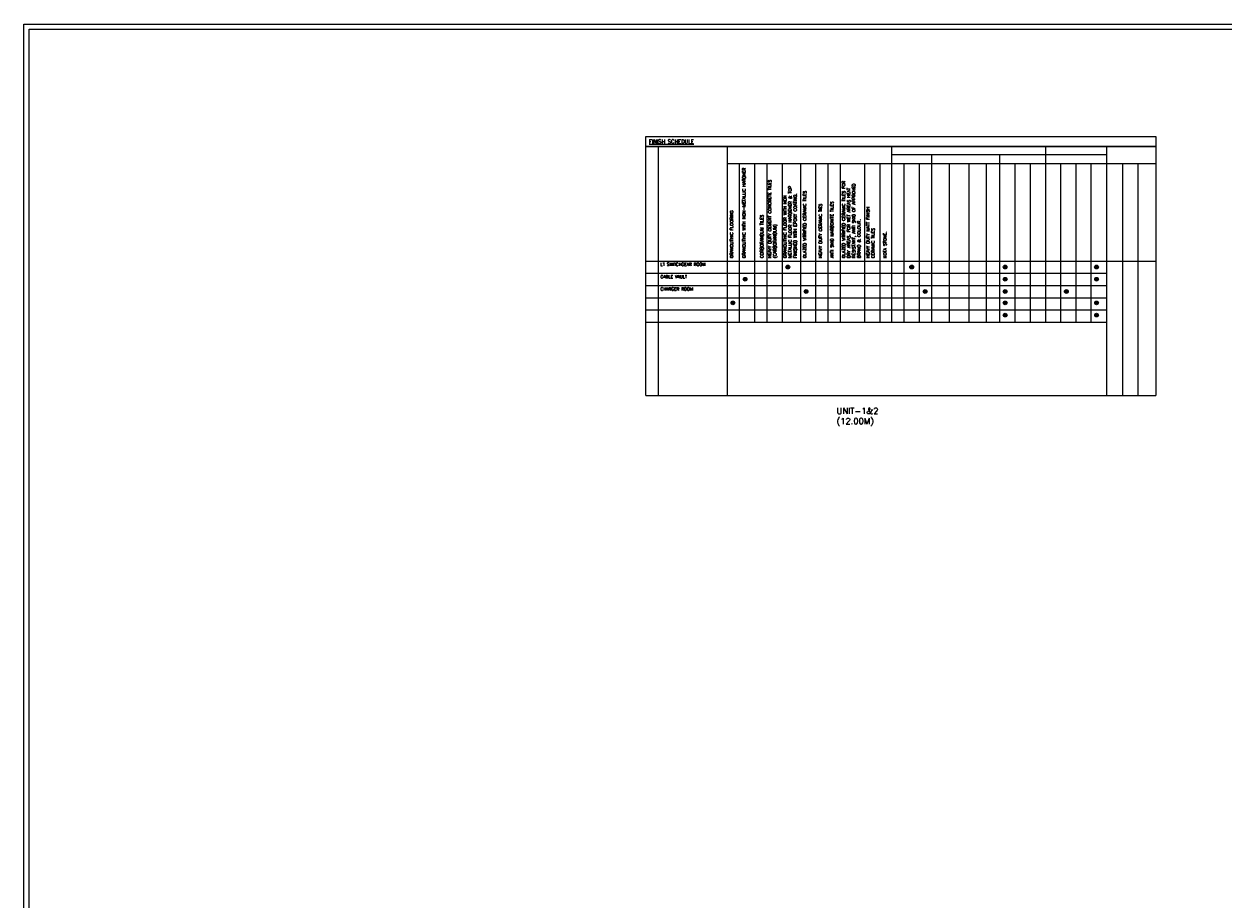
# Model space of a CAD drawing. Header units: inches. Extents: x 0 to 1544102, y -90707 to 23144100.
# Tile 134 of 155: x 442446 to 560399, y -4647 to 81413. Entities that reach past the tile are written whole.
import ezdxf
from ezdxf.enums import TextEntityAlignment as Align

# ---------------------------------------------------------------- set-up
doc = ezdxf.new("R2010")
doc.units = ezdxf.units.IN
doc.header["$LTSCALE"] = 1800
doc.header["$MEASUREMENT"] = 0
doc.linetypes.add('CENTER', pattern=[2, 1.25, -0.25, 0.25, -0.25])
doc.layers.add('1', color=7, linetype='Continuous')
for name, color, linetype, lineweight in [('A-DOOR', 31, 'Continuous', 9), ('CLAD-1', 3, 'Continuous', 15), ('TEXT', 3, 'Continuous', 18)]:
    doc.layers.add(name, color=color, linetype=linetype, lineweight=lineweight)
doc.styles.add('ARCHITECTURE', font='stylu.ttf')
doc.styles.add('ROMANC', font='ROMANC.SHX')

msp = doc.modelspace()

# ---------------------------------------------------------------- hatches: boundary and pattern name
at = {"layer": 'CLAD-1'}
h = msp.add_hatch(color=256, dxfattribs=at)
h.dxf.hatch_style = 1
h.paths.add_polyline_path([(517708.12, 57537.28, 1), (517340.42, 57537.28, 1)])
h = msp.add_hatch(color=256, dxfattribs=at)
h.dxf.hatch_style = 1
h.paths.add_polyline_path([(529886.13, 57537.23, 1), (529518.44, 57537.23, 1)])
h = msp.add_hatch(color=256, dxfattribs=at)
h.dxf.hatch_style = 1
h.paths.add_polyline_path([(539068.06, 57537.23, 1), (538700.36, 57537.23, 1)])
h = msp.add_hatch(color=256, dxfattribs=at)
h.dxf.hatch_style = 1
h.paths.add_polyline_path([(548050.54, 57537.23, 1), (547682.85, 57537.23, 1)])
h = msp.add_hatch(color=256, dxfattribs=at)
h.dxf.hatch_style = 1
h.paths.add_polyline_path([(513508.12, 56337.24, 1), (513140.42, 56337.24, 1)])
h = msp.add_hatch(color=256, dxfattribs=at)
h.dxf.hatch_style = 1
h.paths.add_polyline_path([(539073.9, 56337.25, 1), (538706.2, 56337.25, 1)])
h = msp.add_hatch(color=256, dxfattribs=at)
h.dxf.hatch_style = 1
h.paths.add_polyline_path([(548056.38, 56337.25, 1), (547688.68, 56337.25, 1)])
h = msp.add_hatch(color=256, dxfattribs=at)
h.dxf.hatch_style = 1
h.paths.add_polyline_path([(519508.12, 55137.25, 1), (519140.42, 55137.25, 1)])
h = msp.add_hatch(color=256, dxfattribs=at)
h.dxf.hatch_style = 1
h.paths.add_polyline_path([(531208.12, 55137.25, 1), (530840.42, 55137.25, 1)])
h = msp.add_hatch(color=256, dxfattribs=at)
h.dxf.hatch_style = 1
h.paths.add_polyline_path([(539073.9, 55137.25, 1), (538706.2, 55137.25, 1)])
h = msp.add_hatch(color=256, dxfattribs=at)
h.dxf.hatch_style = 1
h.paths.add_polyline_path([(545088.42, 55137.25, 1), (544720.72, 55137.25, 1)])
h = msp.add_hatch(color=256, dxfattribs=at)
h.dxf.hatch_style = 1
h.paths.add_polyline_path([(512308.12, 54014.37, 1), (511940.42, 54014.37, 1)])
h = msp.add_hatch(color=256, dxfattribs=at)
h.dxf.hatch_style = 1
h.paths.add_polyline_path([(539073.9, 54014.38, 1), (538706.2, 54014.38, 1)])
h = msp.add_hatch(color=256, dxfattribs=at)
h.dxf.hatch_style = 1
h.paths.add_polyline_path([(548056.38, 54014.38, 1), (547688.68, 54014.38, 1)])
h = msp.add_hatch(color=256, dxfattribs=at)
h.dxf.hatch_style = 1
h.paths.add_polyline_path([(539073.9, 52814.38, 1), (538706.2, 52814.38, 1)])
h = msp.add_hatch(color=256, dxfattribs=at)
h.dxf.hatch_style = 1
h.paths.add_polyline_path([(548056.38, 52814.38, 1), (547688.68, 52814.38, 1)])

# ---------------------------------------------------------------- linework, layer by layer
at = {"layer": '1'}
for p, q in [((553690.07, 70366.09, 7.02), (553690.07, 44920.41, 6.4)), ((553690.07, 70366.09, 7.02), (553690.07, 44920.41, 6.4)), ((553690.07, 70366.09, 7.02), (553690.07, 44920.41, 6.4)), ((553690.07, 70366.09, 7.02), (553690.07, 44920.41, 6.4)), ((503564.55, 69366.28), (553690.07, 69366.29, 7.02)), ((553690.07, 69366.29, 7.02), (503564.55, 69366.28)), ((553690.07, 69366.29, 7.02), (503564.55, 69366.28)), ((504774.45, 69366.28), (504774.46, 44920.4, -0.53)), ((511559.1, 69366.28), (511559.1, 44920.4, -0.53)), ((527759.1, 52120.4, -4.2), (527759.1, 69366.28, -3.83)), ((527759.1, 68592.63, -3.83), (548839.39, 68592.65, 7.02)), ((531659.1, 68592.64, -3.59), (531659.1, 52120.4, -4.09)), ((538324.87, 68592.64, 7.44), (538324.88, 52120.4, 7.65)), ((542839.39, 69366.29, 4.86), (542839.4, 52120.4, 6.9)), ((548839.39, 69366.29, 7.02), (548839.4, 44920.41, 6.35)), ((553690.07, 67662.58, 7.02), (511559.1, 67662.57)), ((512759.1, 67662.57, 0.46), (512759.1, 52120.39, -28.15)), ((514259.1, 67662.57, 0.46), (514259.1, 52120.39, -28.15)), ((515459.1, 67662.57, 0.46), (515459.1, 52120.39, -28.15)), ((516959.1, 67662.57, 0.46), (516959.1, 52120.39, -28.15)), ((518759.1, 67662.57, 0.46), (518759.1, 52120.39, -28.15)), ((520259.1, 67662.57, 0.46), (520259.1, 52120.39, -28.15)), ((521459.1, 67662.57, 0.46), (521459.1, 52120.39, -28.15)), ((522659.1, 67662.57, 0.46), (522659.1, 52120.4, -28.15)), ((525059.1, 67662.57, 0.46), (525059.1, 52120.4, -28.15)), ((526559.1, 67662.57, 0.46), (526559.1, 52120.4, -28.15)), ((528959.1, 52120.4, -3.27), (528959.1, 67662.57, -2.84)), ((530459.1, 52120.4, -3.36), (530459.1, 67662.57, -2.84)), ((533378.01, 67662.58, 9.54), (533378.01, 52120.4, 9.02)), ((535315.73, 67662.57, 10.59), (535315.73, 52120.4, 9.39)), ((537016.57, 67662.58, 15.3), (537016.57, 52120.4, 14.1)), ((538324.87, 67662.58, 8.51), (538324.88, 52120.4, 7.99)), ((539829.71, 67662.58, 8.51), (539829.72, 52120.4, 7.99)), ((539829.71, 67662.58, 8.51), (539829.72, 52120.4, 7.99)), ((541334.55, 67662.58, 3.7), (541334.56, 52120.4, 6.53)), ((544339.39, 67662.58, 7.46), (544339.4, 52120.4, 6.94)), ((545823.38, 67662.58, 7.46), (545823.38, 52120.4, 6.94)), ((547307.36, 67662.58, 7.46), (547307.36, 52120.4, 6.94)), ((548839.39, 67662.58, 7.02), (548839.4, 44920.41, 6.26)), ((548839.39, 67662.58, 7.02), (548839.4, 44920.41, 6.26)), ((548839.39, 67662.58, 7.02), (548839.4, 44920.41, 6.26)), ((548839.39, 67662.58, 7.02), (548839.4, 44920.41, 6.26)), ((550432.95, 67662.58, 7.02), (550432.95, 44920.41, 6.26)), ((550432.95, 67662.58, 7.02), (550432.95, 44920.41, 6.26)), ((551932.95, 67662.58, 7.02), (551932.95, 44920.41, 6.26)), ((551932.95, 67662.58, 7.02), (551932.95, 44920.41, 6.26)), ((503564.55, 58120.39), (553690.07, 58120.4, 7.02)), ((503564.55, 56920.39), (548839.39, 56920.4, 6.22)), ((503564.55, 55720.39), (548839.39, 55720.4, 6.22)), ((503564.55, 54520.39), (548839.39, 54520.4, 6.22)), ((503564.55, 53320.39), (548839.4, 53320.4, 6.22)), ((503564.55, 52120.39), (548839.4, 52120.4, 6.22)), ((503564.55, 44920.4, 1.39), (548839.4, 44920.41, 7.61)), ((503564.55, 44920.39), (548839.4, 44920.4, 6.22)), ((503564.55, 44920.4, 1.39), (553690.07, 44920.4, 6.4))]:
    msp.add_line(p, q, dxfattribs=at)
msp.add_lwpolyline([(503564.55, 44920.4), (503564.55, 70366.08), (553690.07, 70366.09)], dxfattribs=at)
at = {"layer": 'A-DOOR'}
for points in [[(442445.65, 81413.39), (665120.48, 81413.39), (665120.48, -90706.52), (442445.65, -90706.52)], [(442945.65, 80913.39), (664620.48, 80913.39), (664620.48, -90206.52), (442945.65, -90206.52)]]:
    msp.add_lwpolyline(points, close=True, dxfattribs=at)
at = {"layer": 'CLAD-1'}
for centre in [(517524.27, 57537.28, 2.37), (529702.28, 57537.23, -3.35), (538884.21, 57537.23, 7.38), (547866.7, 57537.23, 6.09), (513324.27, 56337.24, 0.16), (538890.05, 56337.25, 29.29), (547872.53, 56337.25, 28.75), (519324.27, 55137.25, -2.05), (531024.27, 55137.25, 18.41), (538890.05, 55137.25, 29.3), (544904.57, 55137.25, 28.71), (512124.27, 54014.37, 23.25), (538890.05, 54014.38, 29.79), (547872.53, 54014.38, 29.13), (538890.05, 52814.38, 29.8), (547872.53, 52814.38, 29.8)]:
    msp.add_circle(centre, 183.85, dxfattribs=at)

# ---------------------------------------------------------------- texts
at = {"layer": 'Defpoints', "insert": (522319.15, 43701.25, 0), "char_height": 600, "width": 3769.5895, "attachment_point": 1, "style": 'ARCHITECTURE'}
msp.add_mtext('{\\Fcomplex|c0;UNIT-1&2 (12.00M)}', dxfattribs=at)
at = {"layer": 'TEXT', "linetype": 'CENTER', "style": 'ROMANC'}
msp.add_text('%%UFINISH SCHEDULE', height=375, dxfattribs=at).set_placement((503881.06, 70064.57, -0.03), align=Align.TOP_LEFT)
at = {"layer": 'TEXT', "char_height": 300, "attachment_point": 1, "rotation": 90, "style": 'ROMANC'}
for s, insert, width in [('GRANOLITHIC WITH NON-METALLIC HARDNER', (513071.76, 58420.39, 1.26), 9177.9342), ('GRANOLITHIC FLOOR WITH NON METALLIC FLOOR HARDENER & TOP FINISHED WITH EPOXY COATING.', (517096.96, 58420.39, 1.26), 8605.1585), ('GLAZED VITRIFIED CERAMIC TILES FOR DRY AREAS. FOR WET AREAS HEAT RESISTANT, ANTI SKID OF APPROVED BRAND & COLOUR.', (522859.1, 58420.39, 1.26), 8605.1585), ('HEAVY DUTY CEMENT CONCRETE TILES (CARBORANDUM)', (515600.1, 58420.39, 1.26), 8766.1585), ('GLAZED VITRIFIED CERAMIC TILES', (519037.1, 58420.39, 1.26), 6733.2654), ('ANTI SKID MARBONITE TILES', (521710.1, 58420.39, 1.26), 7579.6276), ('GRANOLITHIC FLOORING', (511847.56, 58420.39, 1.26), 6505.6498), ('CORBORANDUM TILES', (514819.6, 58420.39, 1.26), 6733.2654), ('HEAVY DUTY CERAMIC TIES', (520582.1, 58420.39, 1.26), 6733.2654), ('HEAVY DUTY MATT FINISH CERAMIC TILES', (525248.6, 58420.39, 1.26), 6733.2654), ('KOTA STONE.', (526918.1, 58420.39, 1.26), 6733.2654)]:
    msp.add_mtext(s, dxfattribs=dict(at, insert=insert, width=width))
at = {"layer": 'TEXT', "char_height": 300, "width": 6555.1453, "attachment_point": 1, "style": 'ROMANC'}
for s, insert in [('LT SWITCHGEAR ROOM', (505003.96, 57951.02, 0.17)), ('CABLE VAULT', (505003.95, 56728.25, 0.17)), ('CHARGER ROOM', (505003.95, 55528.25, 0.17))]:
    msp.add_mtext(s, dxfattribs=dict(at, insert=insert))

doc.saveas('drawing.dxf')
